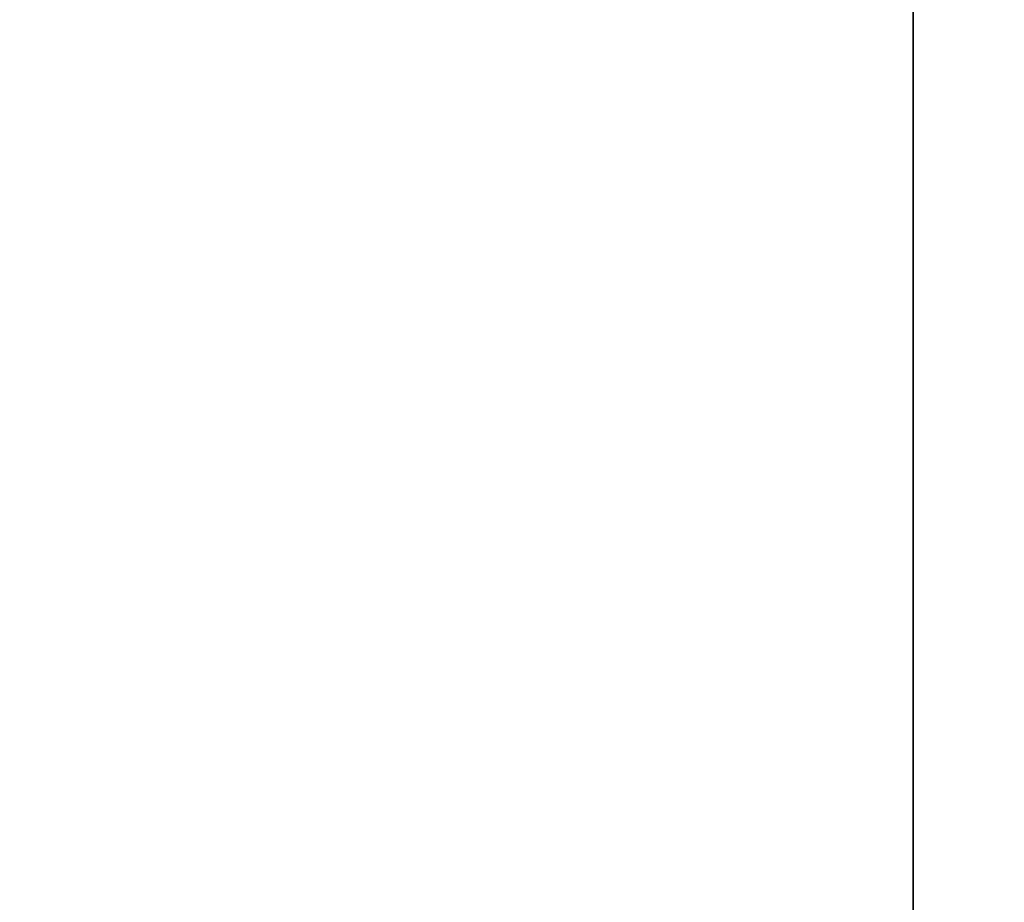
# Model space of a CAD drawing. Header units: millimetres. Extents: x 0 to 800, y -45 to 73.
# Tile 37 of 96: x 61.701 to 62.459, y 26.602 to 27.281. Entities that reach past the tile are written whole.
import ezdxf

# ---------------------------------------------------------------- set-up
doc = ezdxf.new("R2010")
doc.units = ezdxf.units.MM
doc.header["$LTSCALE"] = 65.185185
doc.layers.add('40', color=7, linetype='CONTINUOUS')
doc.layers.add('41', color=7, linetype='CONTINUOUS')

msp = doc.modelspace()

# ---------------------------------------------------------------- linework, layer by layer
at = {"layer": '40', "color": 44, "linetype": 'Continuous', "true_color": 0x8c7500}
for points in [[(62.59091, 54.7, -214.83739), (57.17115, -44.7, -206.07858), (57.17115, 54.7, -206.07858), (62.59091, 54.7, -214.83739)], [(62.59091, -44.7, -214.83739), (57.17115, -44.7, -206.07858), (62.59091, 54.7, -214.83739), (62.59091, -44.7, -214.83739)]]:
    msp.add_3dface(points, dxfattribs=at)
at = {"layer": '41', "color": 44, "linetype": 'Continuous', "true_color": 0x8c7500}
for points in [[(56.97722, 54.7, 205.75561), (62.38872, -44.7, 214.51952), (62.38872, 54.7, 214.51952), (56.97722, 54.7, 205.75561)], [(56.97722, -44.7, 205.75561), (62.38872, -44.7, 214.51952), (56.97722, 54.7, 205.75561), (56.97722, -44.7, 205.75561)], [(62.38872, 54.7, 214.51952), (68.02408, -44.7, 223.14118), (68.02408, 54.7, 223.14118), (62.38872, 54.7, 214.51952)], [(62.38872, -44.7, 214.51952), (68.02408, -44.7, 223.14118), (62.38872, 54.7, 214.51952), (62.38872, -44.7, 214.51952)]]:
    msp.add_3dface(points, dxfattribs=at)

doc.saveas('drawing.dxf')
